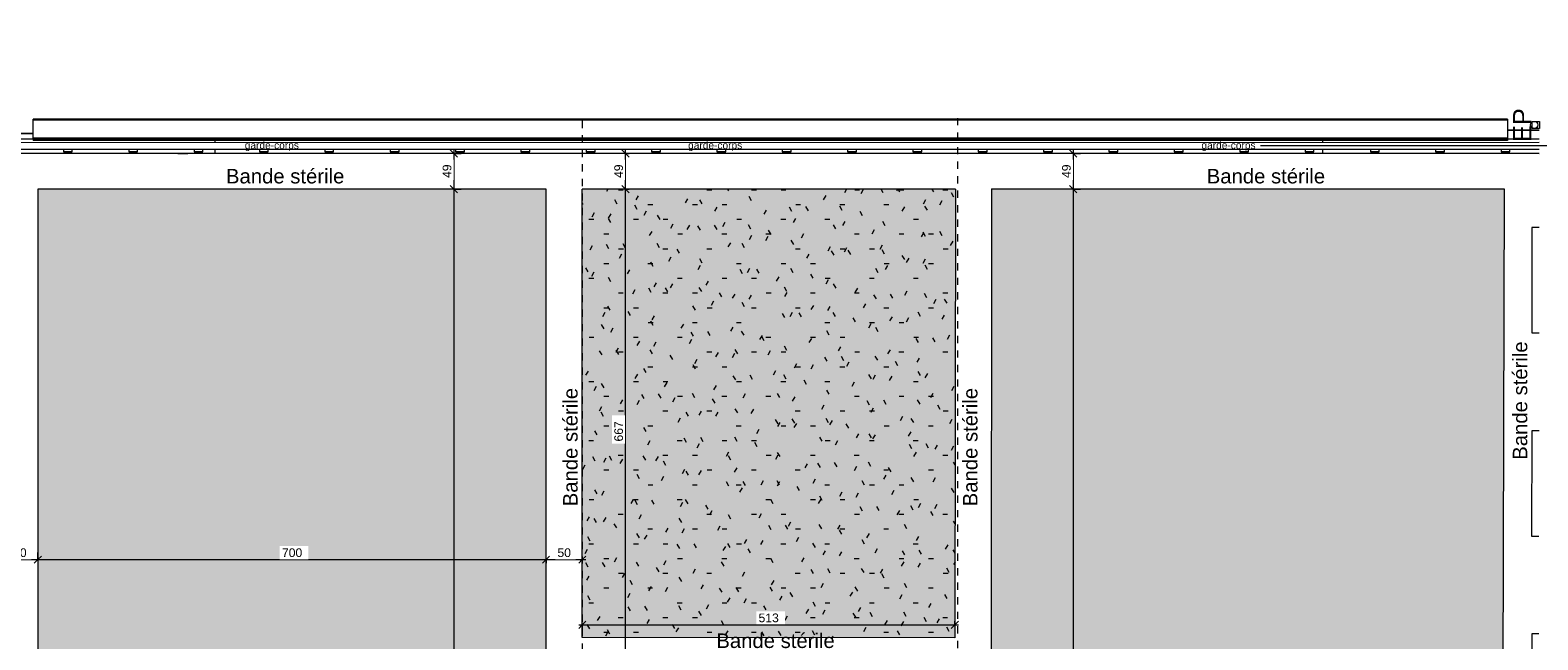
# Model space of a CAD drawing. Header units: metres. Extents: x 83 to 163, y -7 to 156.
# Tile 55 of 76: x 115 to 136, y 128 to 136. Entities that reach past the tile are written whole.
import ezdxf

# ---------------------------------------------------------------- set-up
doc = ezdxf.new("R2010")
doc.units = ezdxf.units.M
doc.linetypes.add('Caché', pattern=[0.003, 0.002, -0.001])
doc.linetypes.add('Tiret', pattern=[0.0025, 0.00125, -0.00125])
for name, color, linetype, lineweight in [('A-ANNO-DIMS', 7, 'Continuous', 20), ('A-ANNO-DIMS-100', 7, 'Continuous', 20), ('A-ANNO-NOTE', 7, 'Continuous', 20), ('A-DETL-HDLN', 7, 'Caché', 5), ('A-DETL-THIN', 7, 'Continuous', 5), ('A-FLOR', 7, 'Continuous', 5), ('A-FLOR-HRAL', 7, 'Continuous', 5), ('A-GENM', 7, 'Continuous', 5), ('A-GLAZ-CURT', 7, 'Continuous', 5), ('A-ROOF', 7, 'Continuous', 5), ('A-ROOF-PATT', 7, 'Continuous', 5), ('A-WALL', 7, 'Continuous', 5), ('G-ANNO-TEXT', 7, 'Continuous', 20), ('I-WALL', 7, 'Continuous', 5), ('P-SANR-FIXT', 7, 'Continuous', 5), ('S-COLS', 7, 'Continuous', 5), ('S-STRS', 7, 'Continuous', 5), ('S-STRS-ANNO', 7, 'Continuous', 5)]:
    doc.layers.add(name, color=color, linetype=linetype, lineweight=lineweight)
doc.styles.add('Arial', font='arial.ttf', dxfattribs={"height": 0.25})
doc.styles.add('Arial_2', font='arial.ttf', dxfattribs={"height": 0.2})
doc.styles.add('Arial_3', font='arial.ttf', dxfattribs={"height": 0.12})
doc.styles.add('Arial_4', font='arial.ttf', dxfattribs={"height": 0.1})
doc.dimstyles.new('GRZRIG_Cotes_linéaires_-Arial_1_2_op', dxfattribs={"dimscale": 0.3048, "dimtxt": 0.122431, "dimasz": 0.328084, "dimexe": 0.164042, "dimexo": 0.0625, "dimgap": 0.000164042, "dimtad": 1, "dimdec": 0, "dimlfac": 100, "dimzin": 0, "dimdsep": 46, "dimtxsty": 'Arial_3', "dimblk1": 'OBLIQUE', "dimblk2": 'OBLIQUE', "dimsah": 1, "dimcen": 0.09, "dimdle": 0.164042, "dimazin": 0, "dimtfac": 1, "dimtdec": 4, "dimtix": 1, "dimtmove": 0, "dimatfit": 3, "dimfxl": 0.328084, "dimfxlon": 1, "dimtvp": 1, "dimtfill": 1, "dimtolj": 1, "dimtzin": 0, "dimarcsym": 2})
pattern_1 = [(0, (-43.169, 98.193), (0.8128, 0.20319), [0.06706, -0.54254, 0.06706, -0.54254, -3.251]), (0, (-43.169, 98.193), (0.8128, 0.20319), [-1.219, 0.06706, -1.152, 0.06706, -0.54254, -1.422]), (0, (-43.169, 98.193), (0.8128, 0.20319), [-3.048, 0.06706, -0.33934, 0.06706, -0.94894]), (120.001, (-42.864, 98.295), (-0.58237687, 0.60227796), [0.06705, -0.54253, 0.06705, -0.54253, -3.251]), (120.001, (-42.864, 98.295), (-0.58237687, 0.60227796), [-1.219, 0.06705, -1.152, 0.06705, -0.54253, -1.422]), (120.001, (-42.864, 98.295), (-0.58237687, 0.60227796), [-3.048, 0.06705, -0.33933, 0.06705, -0.94892]), (239.999, (-42.762, 98.701), (-0.2304227, -0.80547545), [0.06705, -0.54253, 0.06705, -0.54253, -3.251]), (239.999, (-42.762, 98.701), (-0.2304227, -0.80547545), [-1.219, 0.06705, -1.152, 0.06705, -0.54253, -1.422]), (239.999, (-42.762, 98.701), (-0.2304227, -0.80547545), [-3.048, 0.06705, -0.33933, 0.06705, -0.94892])]
pattern_2 = [(0, (-43.169, 98.193), (0.2032, 0.0508), [0.01676, -0.13564, 0.01676, -0.13564, -0.8128]), (0, (-43.169, 98.193), (0.2032, 0.0508), [-0.3048, 0.01676, -0.28804, 0.01676, -0.13564, -0.3556]), (0, (-43.169, 98.193), (0.2032, 0.0508), [-0.762, 0.01676, -0.08484, 0.01676, -0.23724]), (120.001, (-43.092, 98.219), (-0.145596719, 0.150573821), [0.01676, -0.13563, 0.01676, -0.94841]), (120.001, (-43.092, 98.219), (-0.145596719, 0.150573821), [-0.16916, -0.13563, 0.01676, -0.28803, -0.50798]), (120.001, (-43.092, 98.219), (-0.145596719, 0.150573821), [-0.60958, 0.01676, -0.13563, 0.01676, -0.33883]), (120.001, (-43.092, 98.219), (-0.145596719, 0.150573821), [-0.77874, -0.08483, 0.01676, -0.23723]), (239.999, (-43.067, 98.32), (-0.057604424, -0.201366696), [0.01676, -0.13563, 0.01676, -0.94841]), (239.999, (-43.067, 98.32), (-0.057604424, -0.201366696), [-0.16916, -0.13563, 0.01676, -0.28803, -0.50798]), (239.999, (-43.067, 98.32), (-0.057604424, -0.201366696), [-0.60958, 0.01676, -0.13563, 0.01676, -0.33883]), (239.999, (-43.067, 98.32), (-0.057604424, -0.201366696), [-0.77874, -0.08483, 0.01676, -0.23723])]

# ---------------------------------------------------------------- blocks, each defined once
blk = doc.blocks.new('Type de main courante - Main courante_Interne_-V2-DCE-RdC Proj 100')
at = {"layer": 'A-FLOR-HRAL', "color": 176, "linetype": 'Tiret', "true_color": 0x000080}
for p, q in [((189.514, 0.634), (191.303, 2.507)), ((191.303, 2.507), (192.192, 1.657)), ((189.556, 0.635), (191.304, 2.464)), ((191.304, 2.464), (192.172, 1.635)), ((192.172, 1.635), (194.398, -0.493)), ((192.192, 1.657), (194.419, -0.472)), ((190.569, -0.375), (189.514, 0.634)), ((190.59, -0.353), (189.556, 0.635)), ((190.977, -0.764), (190.569, -0.375)), ((190.987, -0.733), (190.59, -0.353)), ((194.419, -0.472), (194.398, -0.493))]:
    blk.add_line(p, q, dxfattribs=at)
at = {"layer": 'A-FLOR-HRAL'}
for p, q in [((190.987, -0.733), (190.977, -0.764)), ((192.593, -2.309), (190.977, -0.764)), ((192.614, -2.288), (190.987, -0.733)), ((192.593, -2.309), (192.614, -2.288))]:
    blk.add_line(p, q, dxfattribs=at)
blk = doc.blocks.new('Type de main courante - Main courante_Interne_-V35-DCE-RdC Proj 100')
at = {"layer": 'A-FLOR-HRAL'}
for p, q in [((172.292, 20.679), (172.271, 20.658)), ((172.271, 20.658), (173.897, 19.103)), ((172.292, 20.679), (173.908, 19.135)), ((173.897, 19.103), (173.908, 19.135))]:
    blk.add_line(p, q, dxfattribs=at)
at = {"layer": 'A-FLOR-HRAL', "color": 176, "linetype": 'Tiret', "true_color": 0x000080}
for p, q in [((173.908, 19.135), (174.316, 18.745)), ((173.897, 19.103), (174.295, 18.723)), ((170.538, 18.773), (170.559, 18.794)), ((172.765, 16.644), (170.538, 18.773)), ((172.785, 16.666), (170.559, 18.794)), ((174.295, 18.723), (175.365, 17.7)), ((174.316, 18.745), (175.407, 17.701)), ((175.365, 17.7), (173.617, 15.871)), ((175.407, 17.701), (173.618, 15.829)), ((173.618, 15.829), (172.765, 16.644)), ((173.617, 15.871), (172.785, 16.666))]:
    blk.add_line(p, q, dxfattribs=at)
blk = doc.blocks.new('Type de main courante - Main courante_Interne_-3258155-DCE-RdC Proj 100')
at = {"layer": 'A-FLOR-HRAL'}
for p, q in [((174.319, 18.742), (173.908, 19.135)), ((173.897, 19.103), (174.298, 18.72)), ((170.538, 18.773), (172.557, 16.843)), ((172.578, 16.865), (170.559, 18.794)), ((174.298, 18.72), (175.365, 17.7)), ((175.407, 17.701), (174.319, 18.742)), ((175.365, 17.7), (173.617, 15.871)), ((173.618, 15.829), (175.407, 17.701)), ((172.557, 16.843), (172.762, 16.647)), ((172.783, 16.669), (172.578, 16.865)), ((172.764, 16.645), (173.618, 15.829)), ((173.617, 15.871), (172.785, 16.666))]:
    blk.add_line(p, q, dxfattribs=at)
at = {"layer": 'A-FLOR-HRAL', "flags": 128}
blk.add_lwpolyline([(170.547, 18.782), (170.549, 18.783), (170.55, 18.785)], dxfattribs=at)
at = {"layer": 'A-FLOR-HRAL'}
for points in [[(174.304, 18.732), (174.305, 18.733), (174.305, 18.734), (174.306, 18.735), (174.307, 18.735)], [(172.776, 16.657), (172.776, 16.656), (172.775, 16.655), (172.774, 16.654), (172.774, 16.654)]]:
    blk.add_open_spline(points, degree=3, dxfattribs=at)
for points in [[(175.383, 17.701), (175.383, 17.701), (175.384, 17.701), (175.385, 17.701), (175.386, 17.701), (175.388, 17.701), (175.389, 17.701), (175.389, 17.701), (175.389, 17.701)], [(173.617, 15.854), (173.617, 15.853), (173.617, 15.853), (173.617, 15.852), (173.617, 15.85), (173.617, 15.849), (173.617, 15.848), (173.617, 15.847), (173.617, 15.847)]]:
    blk.add_open_spline(points, degree=3, knots=[0.45030449, 0.45030449, 0.45030449, 0.45030449, 0.45833333, 0.47916667, 0.5, 0.52083333, 0.54166667, 0.54969551, 0.54969551, 0.54969551, 0.54969551], dxfattribs=at)
blk = doc.blocks.new('Type de main courante - Main courante_Interne_-V47-DCE-RdC Proj 100')
at = {"layer": 'A-FLOR-HRAL'}
for p, q in [((173.908, 19.135), (174.316, 18.745)), ((173.897, 19.103), (174.295, 18.723)), ((170.538, 18.773), (170.559, 18.794)), ((172.765, 16.644), (170.538, 18.773)), ((172.785, 16.666), (170.559, 18.794)), ((174.295, 18.723), (175.365, 17.7)), ((174.316, 18.745), (175.407, 17.701)), ((175.365, 17.7), (173.617, 15.871)), ((175.407, 17.701), (173.618, 15.829)), ((173.618, 15.829), (172.765, 16.644)), ((173.617, 15.871), (172.785, 16.666))]:
    blk.add_line(p, q, dxfattribs=at)
blk = doc.blocks.new('appui fenetre - appui fenetre-3309576-DCE-RdC Proj 100')
at = {"layer": 'A-GENM'}
for p, q in [((190.533, 2.459), (189.53, 1.412)), ((190.606, 2.389), (190.533, 2.459)), ((189.53, 1.412), (189.603, 1.342)), ((188.597, 0.436), (187.593, -0.611)), ((188.67, 0.366), (188.597, 0.436)), ((187.593, -0.611), (187.667, -0.682)), ((186.667, -1.584), (185.664, -2.631)), ((186.738, -1.653), (186.667, -1.584))]:
    blk.add_line(p, q, dxfattribs=at)
blk = doc.blocks.new('Profil creux rectangulaire RHS - 270x50RHS-5287072-DCE-RdC Proj 100')
at = {"layer": 'S-COLS'}
blk.add_line((-0.019, 0.135), (-0.019, 0.135), dxfattribs=at)
blk = doc.blocks.new('Profil creux rectangulaire RHS - 270x50RHS-5287544-DCE-RdC Proj 100')
at = {"layer": 'S-COLS'}
blk.add_line((0.019, 0.135), (-0.019, 0.135), dxfattribs=at)
blk.add_arc((-0.019, 0.129), 0.006, 90, 92.4564, dxfattribs=at)
blk = doc.blocks.new('Profil creux rectangulaire RHS - 270x50RHS-V52-DCE-RdC Proj 100')
at = {"layer": 'S-COLS'}
blk.add_line((0.019, 0.135), (-0.019, 0.135), dxfattribs=at)
blk = doc.blocks.new('Profil creux rectangulaire RHS - 270x50RHS-V53-DCE-RdC Proj 100')
at = {"layer": 'S-COLS'}
blk.add_line((0.019, 0.135), (-0.019, 0.135), dxfattribs=at)
blk.add_arc((0.019, 0.129), 0.006, 82.8973, 90, dxfattribs=at)
blk = doc.blocks.new('Panneau système - MAILLE-5176337-DCE-RdC Proj 100')
at = {"layer": 'A-GLAZ-CURT'}
h = blk.add_hatch(dxfattribs=at)
h.set_pattern_fill('FP_4', color=256, style=0, pattern_type=2)
h.set_pattern_definition([(180.014, (179.075, 36.625), (7.33e-05, -0.3), []), (270.014, (179.075, 36.625), (0.3, 7.33e-05), [])])
h.paths.add_polyline_path([(-0.218, 0.005), (-0.217, -0.005), (0.218, -0.005), (0.218, 0.005), (-0.217, 0.005)])
for p, q in [((-0.218, 0.005), (0.218, 0.005)), ((0.218, -0.005), (-0.218, -0.005))]:
    blk.add_line(p, q, dxfattribs=at)
blk = doc.blocks.new('Panneau système - MAILLE-5184051-DCE-RdC Proj 100')
at = {"layer": 'A-GLAZ-CURT'}
h = blk.add_hatch(dxfattribs=at)
h.set_pattern_fill('FP_5', color=256, style=0, pattern_type=2)
h.set_pattern_definition([(180.014, (158.303, 36.572), (7.33e-05, -0.3), []), (270.014, (158.303, 36.572), (0.3, 7.33e-05), [])])
h.paths.add_polyline_path([(-0.247, 0.005), (-0.247, -0.005), (0.187, -0.005), (0.187, 0.005), (-0.126, 0.005)])
for p, q in [((-0.247, 0.005), (0.187, 0.005)), ((0.187, -0.005), (-0.247, -0.005))]:
    blk.add_line(p, q, dxfattribs=at)
blk = doc.blocks.new('Gouttière avec dauphin - Gouttière avec dauphin 13_2-4851836-DCE-RdC Proj 100')
at = {"layer": 'P-SANR-FIXT', "linetype": 'Caché'}
for p, q in [((-0.05, -0.03), (-0.05, 0.07)), ((-0.05, 0.07), (0.05, 0.07)), ((0.05, 0.07), (0.05, -0.03)), ((0.05, -0.03), (-0.05, -0.03))]:
    blk.add_line(p, q, dxfattribs=at)
at = {"layer": 'P-SANR-FIXT'}
blk.add_circle((0, 0), 0.05, dxfattribs=at)
blk = doc.blocks.new('Garde-corps - BUGAL_607311_603101-5262559-DCE-RdC Proj 100')
at = {"layer": 'A-FLOR-HRAL'}
for p, q in [((-0.065, 0.061), (-0.059, 0.061)), ((-0.065, -0.061), (-0.065, 0.061)), ((-0.059, 0.061), (-0.0331, 0.061)), ((-0.059, -0.061), (-0.059, 0.061)), ((-0.059, -0.061), (-0.065, -0.061)), ((-0.0331, -0.061), (-0.059, -0.061))]:
    blk.add_line(p, q, dxfattribs=at)
blk = doc.blocks.new('Garde-corps - Garde-corps-5262599-DCE-RdC Proj 100')
at = {"layer": 'A-FLOR-HRAL'}
for p, q in [((176.109, 17.871), (191.418, 3.238)), ((191.349, 3.166), (176.04, 17.799))]:
    blk.add_line(p, q, dxfattribs=at)
at = {"extrusion": (0, 0, -1), "zscale": -1, "rotation": 133.7080368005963}
for p in [(-176.723, 17.192), (-177.374, 16.57), (-178.024, 15.948), (-178.675, 15.327), (-179.325, 14.705), (-179.976, 14.083), (-180.627, 13.461), (-181.277, 12.839), (-181.928, 12.217), (-182.578, 11.595), (-183.229, 10.973), (-183.879, 10.351), (-184.53, 9.73), (-185.181, 9.108), (-185.831, 8.486), (-186.482, 7.864), (-187.132, 7.242), (-187.783, 6.62), (-188.434, 5.998), (-189.084, 5.376), (-189.735, 4.754), (-190.385, 4.133), (-191.036, 3.511)]:
    blk.add_blockref('Garde-corps - BUGAL_607311_603101-5262559-DCE-RdC Proj 100', p, dxfattribs=at)
blk = doc.blocks.new('DIMBLOCK5-DCE-RdC Proj 100')
at = {"layer": 'A-ANNO-DIMS-100'}
for p, q in [((114.955, 128.859), (114.955, 128.959)), ((115.456, 128.859), (115.456, 128.959)), ((114.905, 128.859), (115.456, 128.859)), ((114.955, 128.859), (114.905, 128.809)), ((114.955, 128.859), (115.005, 128.909)), ((114.955, 128.859), (114.955, 128.809)), ((115.456, 128.859), (115.406, 128.809)), ((115.456, 128.859), (115.506, 128.909)), ((115.456, 128.859), (115.456, 128.809))]:
    blk.add_line(p, q, dxfattribs=at)
at = {"layer": 'A-ANNO-DIMS-100', "color": 0, "insert": (115.114, 129.015), "char_height": 0.12, "width": 0.22151, "attachment_point": 1, "line_spacing_factor": 0.941778, "style": 'Arial_3', "bg_fill": 3, "box_fill_scale": 1.25, "bg_fill_color": 256, "bg_fill_true_color": 13158600, "bg_fill_transparency": 0}
blk.add_mtext('50', dxfattribs=at)
blk = doc.blocks.new('_Oblique')
at = {"color": 0, "linetype": 'ByBlock', "lineweight": -2}
blk.add_line((-0.5, -0.5), (0.5, 0.5), dxfattribs=at)
blk = doc.blocks.new('DIMBLOCK6-DCE-RdC Proj 100')
at = {"layer": 'A-ANNO-DIMS-100'}
for p, q in [((115.456, 128.859), (115.456, 128.959)), ((122.454, 128.859), (122.454, 128.959)), ((115.456, 128.859), (115.406, 128.809)), ((115.456, 128.859), (115.506, 128.909)), ((115.456, 128.859), (122.454, 128.859)), ((115.456, 128.859), (115.456, 128.809)), ((122.454, 128.859), (122.404, 128.809)), ((122.454, 128.859), (122.504, 128.909)), ((122.454, 128.859), (122.454, 128.809))]:
    blk.add_line(p, q, dxfattribs=at)
at = {"layer": 'A-ANNO-DIMS-100', "color": 0, "insert": (118.817, 129.015), "char_height": 0.12, "width": 0.33226, "attachment_point": 1, "line_spacing_factor": 0.941778, "style": 'Arial_3', "bg_fill": 3, "box_fill_scale": 1.25, "bg_fill_color": 256, "bg_fill_true_color": 13158600, "bg_fill_transparency": 0}
blk.add_mtext('700', dxfattribs=at)
blk = doc.blocks.new('DIMBLOCK7-DCE-RdC Proj 100')
at = {"layer": 'A-ANNO-DIMS-100'}
for p, q in [((122.454, 128.859), (122.454, 128.959)), ((122.954, 128.859), (122.954, 128.959)), ((122.454, 128.859), (122.404, 128.809)), ((122.454, 128.859), (122.504, 128.909)), ((122.454, 128.859), (123.004, 128.859)), ((122.454, 128.859), (122.454, 128.809)), ((122.954, 128.859), (122.904, 128.809)), ((122.954, 128.859), (123.004, 128.909)), ((122.954, 128.859), (122.954, 128.809))]:
    blk.add_line(p, q, dxfattribs=at)
at = {"layer": 'A-ANNO-DIMS-100', "color": 0, "insert": (122.611, 129.015), "char_height": 0.12, "width": 0.22151, "attachment_point": 1, "line_spacing_factor": 0.941778, "style": 'Arial_3', "bg_fill": 3, "box_fill_scale": 1.25, "bg_fill_color": 256, "bg_fill_true_color": 13158600, "bg_fill_transparency": 0}
blk.add_mtext('50', dxfattribs=at)
blk = doc.blocks.new('DIMBLOCK14-DCE-RdC Proj 100')
at = {"layer": 'A-ANNO-DIMS-100'}
for p, q in [((123.55, 133.962), (123.45, 133.962)), ((123.55, 133.962), (123.5, 134.012)), ((123.55, 127.237), (123.55, 133.962)), ((123.55, 133.962), (123.6, 133.912)), ((123.55, 133.962), (123.6, 133.962)), ((123.55, 127.287), (123.5, 127.337)), ((123.55, 127.287), (123.45, 127.287)), ((123.55, 127.287), (123.6, 127.237)), ((123.55, 127.287), (123.6, 127.287))]:
    blk.add_line(p, q, dxfattribs=at)
at = {"layer": 'A-ANNO-DIMS-100', "color": 0, "insert": (123.394, 130.486), "char_height": 0.12, "width": 0.33226, "attachment_point": 1, "rotation": 90, "line_spacing_factor": 0.941778, "style": 'Arial_3', "bg_fill": 3, "box_fill_scale": 1.25, "bg_fill_color": 256, "bg_fill_true_color": 13158600, "bg_fill_transparency": 0}
blk.add_mtext('667', dxfattribs=at)
blk = doc.blocks.new('DIMBLOCK15-DCE-RdC Proj 100')
at = {"layer": 'A-ANNO-DIMS-100'}
for p, q in [((123.55, 134.454), (123.45, 134.454)), ((123.55, 134.454), (123.5, 134.504)), ((123.55, 133.962), (123.55, 134.504)), ((123.55, 134.454), (123.6, 134.404)), ((123.55, 134.454), (123.6, 134.454)), ((123.55, 133.962), (123.45, 133.962)), ((123.55, 133.962), (123.5, 134.012)), ((123.55, 133.962), (123.6, 133.912)), ((123.55, 133.962), (123.6, 133.962))]:
    blk.add_line(p, q, dxfattribs=at)
at = {"layer": 'A-ANNO-DIMS-100', "color": 0, "insert": (123.394, 134.116), "char_height": 0.12, "width": 0.22151, "attachment_point": 1, "rotation": 90, "line_spacing_factor": 0.941778, "style": 'Arial_3', "bg_fill": 3, "box_fill_scale": 1.25, "bg_fill_color": 256, "bg_fill_true_color": 13158600, "bg_fill_transparency": 0}
blk.add_mtext('49', dxfattribs=at)
blk = doc.blocks.new('DIMBLOCK16-DCE-RdC Proj 100')
at = {"layer": 'A-ANNO-DIMS-100'}
for p, q in [((121.186, 134.454), (121.136, 134.504)), ((121.186, 134.454), (121.136, 134.454)), ((121.186, 134.504), (121.186, 133.962)), ((121.186, 134.454), (121.236, 134.404)), ((121.186, 134.454), (121.286, 134.454)), ((121.186, 133.962), (121.136, 134.012)), ((121.186, 133.962), (121.136, 133.962)), ((121.186, 133.962), (121.236, 133.912)), ((121.186, 133.962), (121.286, 133.962))]:
    blk.add_line(p, q, dxfattribs=at)
at = {"layer": 'A-ANNO-DIMS-100', "color": 0, "insert": (121.03, 134.116), "char_height": 0.12, "width": 0.22151, "attachment_point": 1, "rotation": 90, "line_spacing_factor": 0.941778, "style": 'Arial_3', "bg_fill": 3, "box_fill_scale": 1.25, "bg_fill_color": 256, "bg_fill_true_color": 13158600, "bg_fill_transparency": 0}
blk.add_mtext('49', dxfattribs=at)
blk = doc.blocks.new('DIMBLOCK17-DCE-RdC Proj 100')
at = {"layer": 'A-ANNO-DIMS-100'}
for p, q in [((121.186, 133.962), (121.136, 134.012)), ((121.186, 133.962), (121.136, 133.962)), ((121.186, 133.962), (121.186, 115.392)), ((121.186, 133.962), (121.236, 133.912)), ((121.186, 133.962), (121.286, 133.962)), ((121.186, 115.392), (121.136, 115.442)), ((121.186, 115.392), (121.136, 115.392)), ((121.186, 115.392), (121.236, 115.342)), ((121.186, 115.392), (121.286, 115.392))]:
    blk.add_line(p, q, dxfattribs=at)
at = {"layer": 'A-ANNO-DIMS-100', "color": 0, "insert": (121.03, 124.492), "char_height": 0.12, "width": 0.44301, "attachment_point": 1, "rotation": 90, "line_spacing_factor": 0.941778, "style": 'Arial_3', "bg_fill": 3, "box_fill_scale": 1.25, "bg_fill_color": 256, "bg_fill_true_color": 13158600, "bg_fill_transparency": 0}
blk.add_mtext('1857', dxfattribs=at)
blk = doc.blocks.new('DIMBLOCK20-DCE-RdC Proj 100')
at = {"layer": 'A-ANNO-DIMS-100'}
for p, q in [((129.716, 134.454), (129.666, 134.504)), ((129.716, 134.454), (129.666, 134.454)), ((129.716, 134.504), (129.716, 133.962)), ((129.716, 134.454), (129.766, 134.404)), ((129.716, 134.454), (129.816, 134.454)), ((129.716, 133.962), (129.666, 134.012)), ((129.716, 133.962), (129.666, 133.962)), ((129.716, 133.962), (129.766, 133.912)), ((129.716, 133.962), (129.816, 133.962))]:
    blk.add_line(p, q, dxfattribs=at)
at = {"layer": 'A-ANNO-DIMS-100', "color": 0, "insert": (129.561, 134.116), "char_height": 0.12, "width": 0.22151, "attachment_point": 1, "rotation": 90, "line_spacing_factor": 0.941778, "style": 'Arial_3', "bg_fill": 3, "box_fill_scale": 1.25, "bg_fill_color": 256, "bg_fill_true_color": 13158600, "bg_fill_transparency": 0}
blk.add_mtext('49', dxfattribs=at)
blk = doc.blocks.new('DIMBLOCK21-DCE-RdC Proj 100')
at = {"layer": 'A-ANNO-DIMS-100'}
for p, q in [((129.716, 133.962), (129.666, 134.012)), ((129.716, 133.962), (129.666, 133.962)), ((129.716, 133.962), (129.716, 115.392)), ((129.716, 133.962), (129.766, 133.912)), ((129.716, 133.962), (129.816, 133.962)), ((129.716, 115.392), (129.666, 115.442)), ((129.716, 115.392), (129.666, 115.392)), ((129.716, 115.392), (129.766, 115.342)), ((129.716, 115.392), (129.816, 115.392))]:
    blk.add_line(p, q, dxfattribs=at)
at = {"layer": 'A-ANNO-DIMS-100', "color": 0, "insert": (129.561, 124.492), "char_height": 0.12, "width": 0.44301, "attachment_point": 1, "rotation": 90, "line_spacing_factor": 0.941778, "style": 'Arial_3', "bg_fill": 3, "box_fill_scale": 1.25, "bg_fill_color": 256, "bg_fill_true_color": 13158600, "bg_fill_transparency": 0}
blk.add_mtext('1857', dxfattribs=at)
blk = doc.blocks.new('DIMBLOCK24-DCE-RdC Proj 100')
at = {"layer": 'A-ANNO-DIMS-100'}
for p, q in [((122.904, 127.961), (128.135, 127.961)), ((122.954, 127.961), (122.904, 127.911)), ((122.954, 127.961), (123.004, 128.011)), ((122.954, 127.961), (122.954, 128.011)), ((122.954, 127.961), (122.954, 127.861)), ((128.085, 127.961), (128.035, 127.911)), ((128.085, 127.961), (128.135, 128.011)), ((128.085, 127.961), (128.085, 128.011)), ((128.085, 127.961), (128.085, 127.861))]:
    blk.add_line(p, q, dxfattribs=at)
at = {"layer": 'A-ANNO-DIMS-100', "color": 0, "insert": (125.381, 128.117), "char_height": 0.12, "width": 0.33226, "attachment_point": 1, "line_spacing_factor": 0.941778, "style": 'Arial_3', "bg_fill": 3, "box_fill_scale": 1.25, "bg_fill_color": 256, "bg_fill_true_color": 13158600, "bg_fill_transparency": 0}
blk.add_mtext('513', dxfattribs=at)

msp = doc.modelspace()

# ---------------------------------------------------------------- hatches: boundary and pattern name
at = {"layer": 'A-ROOF-PATT'}
h = msp.add_hatch(dxfattribs=at)
h.set_pattern_fill('FP_7', color=256, style=0, pattern_type=2)
h.set_pattern_definition(pattern_1)
h.paths.add_polyline_path([(122.454, 115.392), (122.454, 133.962), (115.456, 133.962), (115.456, 126.037), (119.241, 126.035), (119.239, 123.357), (115.456, 123.357), (115.456, 115.392), (118.512, 115.392)])
at = {"layer": 'A-ROOF-PATT', "true_color": 0xc0c0c0}
h = msp.add_hatch(dxfattribs=at)
h.set_pattern_fill('FP_8', color=9, style=0, pattern_type=2)
h.set_pattern_definition(pattern_2)
h.paths.add_polyline_path([(122.454, 115.392), (122.454, 133.962), (115.456, 133.962), (115.456, 126.037), (119.241, 126.035), (119.239, 123.357), (115.456, 123.357), (115.456, 115.392), (118.512, 115.392)])
at = {"layer": 'A-ROOF-PATT'}
h = msp.add_hatch(dxfattribs=at)
h.set_pattern_fill('FP_2', color=256, style=0, pattern_type=2)
h.set_pattern_definition(pattern_1)
h.paths.add_polyline_path([(128.086, 127.781), (128.094, 133.962), (122.954, 133.962), (122.954, 127.787), (126.622, 127.783)])
at = {"layer": 'A-ROOF-PATT', "true_color": 0xc0c0c0}
h = msp.add_hatch(dxfattribs=at)
h.set_pattern_fill('FP_3', color=9, style=0, pattern_type=2)
h.set_pattern_definition(pattern_2)
h.paths.add_polyline_path([(128.086, 127.781), (128.094, 133.962), (122.954, 133.962), (122.954, 127.787), (126.622, 127.783)])
at = {"layer": 'A-ROOF-PATT'}
h = msp.add_hatch(dxfattribs=at)
h.set_pattern_fill('FP_2', color=256, style=0, pattern_type=2)
h.set_pattern_definition(pattern_1)
h.paths.add_polyline_path([(128.571, 115.392), (135.622, 115.392), (135.643, 123.308), (131.842, 123.309), (131.843, 126.037), (135.632, 126.035), (135.653, 133.962), (128.59, 133.962), (128.575, 119.147)])
at = {"layer": 'A-ROOF-PATT', "true_color": 0xc0c0c0}
h = msp.add_hatch(dxfattribs=at)
h.set_pattern_fill('FP_3', color=9, style=0, pattern_type=2)
h.set_pattern_definition(pattern_2)
h.paths.add_polyline_path([(128.571, 115.392), (135.622, 115.392), (135.643, 123.308), (131.842, 123.309), (131.843, 126.037), (135.632, 126.035), (135.653, 133.962), (128.59, 133.962), (128.575, 119.147)])

# ---------------------------------------------------------------- linework, layer by layer
at = {"layer": 'A-DETL-HDLN'}
for p, q in [((122.955, 119.404), (122.955, 134.943)), ((128.122, 134.942), (128.122, 119.404))]:
    msp.add_line(p, q, dxfattribs=at)
at = {"layer": 'A-DETL-THIN'}
msp.add_line((145.096, 134.557), (132.296, 134.557), dxfattribs=at)
at = {"layer": 'A-FLOR'}
for p, q in [((121.951, 134.454), (121.951, 134.451)), ((129.113, 134.449), (129.113, 134.454)), ((129.114, 133.962), (129.114, 133.966))]:
    msp.add_line(p, q, dxfattribs=at)
at = {"layer": 'A-ROOF'}
for p, q in [((136.133, 134.447), (114.955, 134.453)), ((117.385, 134.452), (117.523, 134.454)), ((117.96, 134.454), (117.96, 134.452)), ((132.66, 134.454), (132.66, 134.448)), ((122.454, 133.962), (115.456, 133.962)), ((115.456, 133.962), (115.456, 126.037)), ((122.454, 115.392), (122.454, 133.962)), ((128.094, 133.962), (122.954, 133.962)), ((122.954, 127.787), (122.954, 133.962)), ((128.094, 133.962), (128.086, 127.781)), ((128.59, 133.967), (128.571, 115.392)), ((128.59, 133.967), (132.078, 133.962)), ((135.653, 133.962), (128.59, 133.962)), ((135.632, 126.035), (135.653, 133.962)), ((128.086, 127.781), (122.954, 127.787))]:
    msp.add_line(p, q, dxfattribs=at)
at = {"layer": 'A-WALL'}
for p, q in [((115.389, 134.924), (115.389, 134.924)), ((115.396, 134.924), (115.389, 134.924)), ((115.389, 134.654), (115.389, 134.924)), ((135.697, 134.924), (115.389, 134.924)), ((135.697, 134.914), (115.389, 134.914)), ((115.858, 134.924), (115.434, 134.924)), ((116.308, 134.924), (115.896, 134.924)), ((116.758, 134.924), (116.346, 134.924)), ((117.208, 134.924), (116.796, 134.924)), ((117.657, 134.924), (117.246, 134.924)), ((118.107, 134.924), (117.695, 134.924)), ((118.557, 134.924), (118.145, 134.924)), ((119.007, 134.924), (118.595, 134.924)), ((119.457, 134.924), (119.045, 134.924)), ((119.906, 134.924), (119.495, 134.924)), ((120.356, 134.924), (119.944, 134.924)), ((120.806, 134.924), (120.394, 134.924)), ((121.256, 134.924), (120.844, 134.924)), ((121.706, 134.924), (121.294, 134.924)), ((122.155, 134.924), (121.744, 134.924)), ((122.605, 134.924), (122.193, 134.924)), ((123.055, 134.924), (122.643, 134.924)), ((123.505, 134.924), (123.093, 134.924)), ((123.955, 134.924), (123.543, 134.924)), ((124.404, 134.924), (123.993, 134.924)), ((124.854, 134.924), (124.442, 134.924)), ((125.304, 134.924), (124.892, 134.924)), ((125.754, 134.924), (125.342, 134.924)), ((126.204, 134.924), (125.792, 134.924)), ((126.653, 134.924), (126.242, 134.924)), ((127.103, 134.924), (126.691, 134.924)), ((127.553, 134.924), (127.141, 134.924)), ((128.003, 134.924), (127.591, 134.924)), ((128.453, 134.924), (128.041, 134.924)), ((128.902, 134.924), (128.491, 134.924)), ((129.352, 134.924), (128.94, 134.924)), ((129.802, 134.924), (129.39, 134.924)), ((130.252, 134.924), (129.84, 134.924)), ((130.702, 134.924), (130.29, 134.924)), ((131.151, 134.924), (130.74, 134.924)), ((131.601, 134.924), (131.189, 134.924)), ((132.051, 134.924), (131.639, 134.924)), ((132.501, 134.924), (132.089, 134.924)), ((132.951, 134.924), (132.539, 134.924)), ((133.4, 134.924), (132.989, 134.924)), ((133.85, 134.924), (133.438, 134.924)), ((134.3, 134.924), (133.888, 134.924)), ((134.75, 134.924), (134.338, 134.924)), ((135.2, 134.924), (134.788, 134.924)), ((135.649, 134.924), (135.238, 134.924)), ((135.697, 134.924), (135.687, 134.924)), ((135.697, 134.924), (135.697, 134.654)), ((114.955, 134.654), (115.389, 134.654)), ((135.697, 134.664), (115.389, 134.664)), ((117.895, 134.607), (117.895, 134.634)), ((133.149, 134.634), (133.149, 134.607)), ((135.697, 134.654), (136.133, 134.654)), ((136.133, 134.454), (114.955, 134.454)), ((117.895, 134.454), (117.895, 134.507)), ((133.149, 134.507), (133.149, 134.454))]:
    msp.add_line(p, q, dxfattribs=at)
at = {"layer": 'I-WALL'}
for p, q in [((115.391, 134.654), (135.697, 134.654)), ((115.391, 134.654), (115.391, 134.634)), ((135.697, 134.634), (115.391, 134.634)), ((135.697, 134.654), (135.697, 134.634))]:
    msp.add_line(p, q, dxfattribs=at)
at = {"layer": 'S-STRS'}
for p, q in [((121.879, 134.454), (121.879, 134.451)), ((129.241, 134.454), (129.241, 134.449)), ((129.24, 133.966), (129.24, 133.962))]:
    msp.add_line(p, q, dxfattribs=at)
at = {"layer": 'S-STRS-ANNO'}
msp.add_line((119.91, 134.454), (119.91, 134.452), dxfattribs=at)

# ---------------------------------------------------------------- block references
at = {"layer": 'A-FLOR-HRAL', "rotation": 43.70803680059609}
for name in ['Garde-corps - Garde-corps-5262599-DCE-RdC Proj 100', 'Type de main courante - Main courante_Interne_-V35-DCE-RdC Proj 100', 'Type de main courante - Main courante_Interne_-V2-DCE-RdC Proj 100', 'Type de main courante - Main courante_Interne_-3258155-DCE-RdC Proj 100', 'Type de main courante - Main courante_Interne_-V47-DCE-RdC Proj 100']:
    msp.add_blockref(name, (0, 0), dxfattribs=at)
at = {"layer": 'A-GENM', "rotation": 43.70803680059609}
msp.add_blockref('appui fenetre - appui fenetre-3309576-DCE-RdC Proj 100', (0, 0), dxfattribs=at)
at = {"layer": 'A-GLAZ-CURT', "rotation": 179.986471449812}
for name, p in [('Panneau système - MAILLE-5176337-DCE-RdC Proj 100', (135.915, 134.776)), ('Panneau système - MAILLE-5184051-DCE-RdC Proj 100', (115.143, 134.728))]:
    msp.add_blockref(name, p, dxfattribs=at)
at = {"layer": 'P-SANR-FIXT', "rotation": 269.9768744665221}
msp.add_blockref('Gouttière avec dauphin - Gouttière avec dauphin 13_2-4851836-DCE-RdC Proj 100', (136.065, 134.846), dxfattribs=at)
at = {"layer": 'S-COLS'}
for name, p in [('Profil creux rectangulaire RHS - 270x50RHS-V52-DCE-RdC Proj 100', (115.415, 134.789)), ('Profil creux rectangulaire RHS - 270x50RHS-V52-DCE-RdC Proj 100', (115.877, 134.789)), ('Profil creux rectangulaire RHS - 270x50RHS-V52-DCE-RdC Proj 100', (116.327, 134.789)), ('Profil creux rectangulaire RHS - 270x50RHS-V52-DCE-RdC Proj 100', (116.777, 134.789)), ('Profil creux rectangulaire RHS - 270x50RHS-V52-DCE-RdC Proj 100', (117.227, 134.789)), ('Profil creux rectangulaire RHS - 270x50RHS-V52-DCE-RdC Proj 100', (117.676, 134.789)), ('Profil creux rectangulaire RHS - 270x50RHS-5287544-DCE-RdC Proj 100', (118.126, 134.789)), ('Profil creux rectangulaire RHS - 270x50RHS-V52-DCE-RdC Proj 100', (118.576, 134.789)), ('Profil creux rectangulaire RHS - 270x50RHS-V52-DCE-RdC Proj 100', (119.026, 134.789)), ('Profil creux rectangulaire RHS - 270x50RHS-5287072-DCE-RdC Proj 100', (119.342, 134.789)), ('Profil creux rectangulaire RHS - 270x50RHS-V52-DCE-RdC Proj 100', (119.476, 134.789)), ('Profil creux rectangulaire RHS - 270x50RHS-V52-DCE-RdC Proj 100', (119.925, 134.789)), ('Profil creux rectangulaire RHS - 270x50RHS-V52-DCE-RdC Proj 100', (120.375, 134.789)), ('Profil creux rectangulaire RHS - 270x50RHS-V52-DCE-RdC Proj 100', (120.825, 134.789)), ('Profil creux rectangulaire RHS - 270x50RHS-V52-DCE-RdC Proj 100', (121.275, 134.789)), ('Profil creux rectangulaire RHS - 270x50RHS-V52-DCE-RdC Proj 100', (121.725, 134.789)), ('Profil creux rectangulaire RHS - 270x50RHS-V52-DCE-RdC Proj 100', (122.174, 134.789)), ('Profil creux rectangulaire RHS - 270x50RHS-V52-DCE-RdC Proj 100', (122.624, 134.789)), ('Profil creux rectangulaire RHS - 270x50RHS-V52-DCE-RdC Proj 100', (123.074, 134.789)), ('Profil creux rectangulaire RHS - 270x50RHS-V52-DCE-RdC Proj 100', (123.524, 134.789)), ('Profil creux rectangulaire RHS - 270x50RHS-V52-DCE-RdC Proj 100', (123.974, 134.789)), ('Profil creux rectangulaire RHS - 270x50RHS-V52-DCE-RdC Proj 100', (124.423, 134.789)), ('Profil creux rectangulaire RHS - 270x50RHS-V52-DCE-RdC Proj 100', (124.873, 134.789)), ('Profil creux rectangulaire RHS - 270x50RHS-V52-DCE-RdC Proj 100', (125.323, 134.789)), ('Profil creux rectangulaire RHS - 270x50RHS-V52-DCE-RdC Proj 100', (125.773, 134.789)), ('Profil creux rectangulaire RHS - 270x50RHS-V52-DCE-RdC Proj 100', (126.223, 134.789)), ('Profil creux rectangulaire RHS - 270x50RHS-V52-DCE-RdC Proj 100', (126.672, 134.789)), ('Profil creux rectangulaire RHS - 270x50RHS-V52-DCE-RdC Proj 100', (127.122, 134.789)), ('Profil creux rectangulaire RHS - 270x50RHS-V52-DCE-RdC Proj 100', (127.572, 134.789)), ('Profil creux rectangulaire RHS - 270x50RHS-V53-DCE-RdC Proj 100', (128.022, 134.789)), ('Profil creux rectangulaire RHS - 270x50RHS-V52-DCE-RdC Proj 100', (128.472, 134.789)), ('Profil creux rectangulaire RHS - 270x50RHS-V52-DCE-RdC Proj 100', (128.921, 134.789)), ('Profil creux rectangulaire RHS - 270x50RHS-V52-DCE-RdC Proj 100', (129.371, 134.789)), ('Profil creux rectangulaire RHS - 270x50RHS-V52-DCE-RdC Proj 100', (129.821, 134.789)), ('Profil creux rectangulaire RHS - 270x50RHS-V52-DCE-RdC Proj 100', (130.271, 134.789)), ('Profil creux rectangulaire RHS - 270x50RHS-V52-DCE-RdC Proj 100', (130.721, 134.789)), ('Profil creux rectangulaire RHS - 270x50RHS-V52-DCE-RdC Proj 100', (131.17, 134.789)), ('Profil creux rectangulaire RHS - 270x50RHS-V52-DCE-RdC Proj 100', (131.62, 134.789)), ('Profil creux rectangulaire RHS - 270x50RHS-V52-DCE-RdC Proj 100', (132.07, 134.789)), ('Profil creux rectangulaire RHS - 270x50RHS-V52-DCE-RdC Proj 100', (132.52, 134.789)), ('Profil creux rectangulaire RHS - 270x50RHS-V52-DCE-RdC Proj 100', (132.97, 134.789)), ('Profil creux rectangulaire RHS - 270x50RHS-V52-DCE-RdC Proj 100', (133.419, 134.789)), ('Profil creux rectangulaire RHS - 270x50RHS-V52-DCE-RdC Proj 100', (133.869, 134.789)), ('Profil creux rectangulaire RHS - 270x50RHS-V52-DCE-RdC Proj 100', (134.319, 134.789)), ('Profil creux rectangulaire RHS - 270x50RHS-V52-DCE-RdC Proj 100', (134.769, 134.789)), ('Profil creux rectangulaire RHS - 270x50RHS-V52-DCE-RdC Proj 100', (135.219, 134.789)), ('Profil creux rectangulaire RHS - 270x50RHS-V52-DCE-RdC Proj 100', (135.668, 134.789))]:
    msp.add_blockref(name, p, dxfattribs=at)

# ---------------------------------------------------------------- texts
at = {"layer": 'A-ANNO-NOTE', "insert": (135.773, 134.611), "char_height": 0.25, "width": 0.56118, "attachment_point": 1, "rotation": 90, "style": 'Arial'}
msp.add_mtext('EP', dxfattribs=at)
at = {"layer": 'G-ANNO-TEXT', "char_height": 0.1, "width": 0.89789, "attachment_point": 1, "style": 'Arial_4'}
for insert in [(118.305, 134.617), (124.411, 134.617), (131.481, 134.617)]:
    msp.add_mtext('garde-corps', dxfattribs=dict(at, insert=insert))
at = {"layer": 'G-ANNO-TEXT', "lineweight": 50, "char_height": 0.2, "width": 2.02827, "attachment_point": 1, "style": 'Arial_2'}
for insert in [(118.046, 134.241), (131.554, 134.241), (124.8, 127.842)]:
    msp.add_mtext('Bande stérile', dxfattribs=dict(at, insert=insert))
at = {"layer": 'G-ANNO-TEXT', "lineweight": 50, "char_height": 0.2, "width": 2.02827, "attachment_point": 1, "rotation": 90, "style": 'Arial_2'}
for insert in [(135.769, 130.235), (122.689, 129.594), (128.196, 129.594)]:
    msp.add_mtext('Bande stérile', dxfattribs=dict(at, insert=insert))

# ---------------------------------------------------------------- next in the draw order: dimensions: what is measured, and where the dimension line sits
at = {"layer": 'A-ANNO-DIMS'}
for base, p1, p2, override, picture, middle in [((121.186, 133.962), (121.286, 134.454), (121.286, 133.962), {"dimpost": '<>', "dimfxl": 0.492852}, 'DIMBLOCK16-DCE-RdC Proj 100', (121.125, 134.208)), ((129.716, 133.962), (129.816, 134.454), (129.816, 133.962), {"dimpost": '<>', "dimfxl": 0.492852}, 'DIMBLOCK20-DCE-RdC Proj 100', (129.655, 134.208)), ((123.5503, 133.96151), (123.4503, 127.28652), (123.4503, 133.96151), {"dimpost": '<>', "dimfxl": 6.674995}, 'DIMBLOCK14-DCE-RdC Proj 100', (123.48898, 130.62401))]:
    dim = msp.add_linear_dim(base=base, p1=p1, p2=p2, angle=90, dimstyle='GRZRIG_Cotes_linéaires_-Arial_1_2_op', override=override, dxfattribs=at)
    dim.commit()
    dim.dimension.update_dxf_attribs({"geometry": picture, "text_midpoint": middle})
dim = msp.add_linear_dim(base=(115.456, 128.859), p1=(114.955, 128.959), p2=(115.456, 128.959), dimstyle='GRZRIG_Cotes_linéaires_-Arial_1_2_op', override={"dimpost": '<>', "dimfxl": 0.500872}, dxfattribs=at)
dim.commit()
dim.dimension.update_dxf_attribs({"geometry": 'DIMBLOCK5-DCE-RdC Proj 100', "text_midpoint": (115.206, 128.92)})

# ---------------------------------------------------------------- next in the draw order: dimensions: what is measured, and where the dimension line sits
for base, p1, p2, override, picture, middle in [((123.55, 134.454), (123.45, 133.962), (123.45, 134.454), {"dimpost": '<>', "dimfxl": 0.492852}, 'DIMBLOCK15-DCE-RdC Proj 100', (123.489, 134.208)), ((129.716, 115.392), (129.816, 133.962), (129.816, 115.392), {"dimpost": '<>', "dimfxl": 18.569542}, 'DIMBLOCK21-DCE-RdC Proj 100', (129.655, 124.677))]:
    dim = msp.add_linear_dim(base=base, p1=p1, p2=p2, angle=90, dimstyle='GRZRIG_Cotes_linéaires_-Arial_1_2_op', override=override, dxfattribs=at)
    dim.commit()
    dim.dimension.update_dxf_attribs({"geometry": picture, "text_midpoint": middle})
for base, p1, p2, override, picture, middle in [((122.454, 128.859), (115.456, 128.959), (122.454, 128.959), {"dimpost": '<>', "dimfxl": 6.997244}, 'DIMBLOCK6-DCE-RdC Proj 100', (118.955, 128.92)), ((128.085, 127.961), (122.954, 127.861), (128.085, 127.861), {"dimpost": '<>', "dimfxl": 5.131478}, 'DIMBLOCK24-DCE-RdC Proj 100', (125.519, 128.023))]:
    dim = msp.add_linear_dim(base=base, p1=p1, p2=p2, dimstyle='GRZRIG_Cotes_linéaires_-Arial_1_2_op', override=override, dxfattribs=at)
    dim.commit()
    dim.dimension.update_dxf_attribs({"geometry": picture, "text_midpoint": middle})

# ---------------------------------------------------------------- next in the draw order: dimensions: what is measured, and where the dimension line sits
dim = msp.add_linear_dim(base=(121.186, 115.392), p1=(121.286, 133.962), p2=(121.286, 115.392), angle=90, dimstyle='GRZRIG_Cotes_linéaires_-Arial_1_2_op', override={"dimpost": '<>', "dimfxl": 18.569542}, dxfattribs=at)
dim.commit()
dim.dimension.update_dxf_attribs({"geometry": 'DIMBLOCK17-DCE-RdC Proj 100', "text_midpoint": (121.125, 124.677)})
dim = msp.add_linear_dim(base=(122.954, 128.859), p1=(122.454, 128.959), p2=(122.954, 128.959), dimstyle='GRZRIG_Cotes_linéaires_-Arial_1_2_op', override={"dimpost": '<>', "dimfxl": 0.5}, dxfattribs=at)
dim.commit()
dim.dimension.update_dxf_attribs({"geometry": 'DIMBLOCK7-DCE-RdC Proj 100', "text_midpoint": (122.704, 128.92)})

doc.saveas('drawing.dxf')
